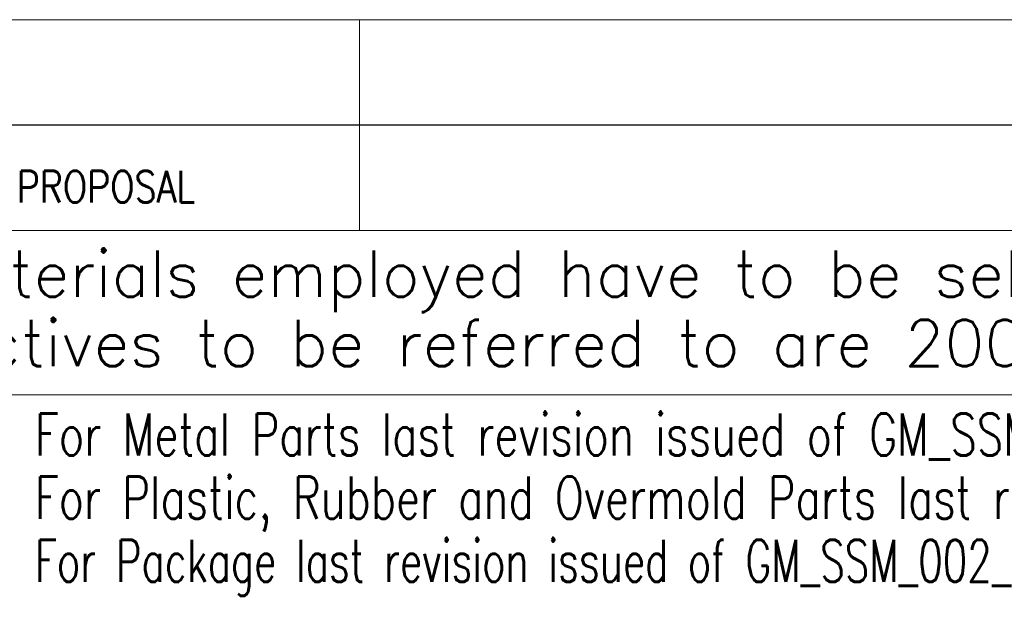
# Model space of a CAD drawing. Header units: millimetres. Extents: x 4 to 836, y 5 to 589.
# Tile 110 of 174: x 670 to 717, y 48 to 76. Entities that reach past the tile are written whole.
import ezdxf

# ---------------------------------------------------------------- set-up
doc = ezdxf.new("R2010")
doc.units = ezdxf.units.MM
doc.layers.add('1', color=7, linetype='Continuous', true_color=0xffffff)
doc.layers.add('256', color=7, linetype='Continuous', true_color=0xffffff)
doc.styles.add('blockfont', font='simplex.shx')

# ---------------------------------------------------------------- blocks, each defined once
blk = doc.blocks.new('TabularNote1')
at = {"layer": '1', "color": 172, "linetype": 'Continuous', "lineweight": 18}
for p, q in [((16, 5), (40, 5)), ((40, 5), (40, 0)), ((40, 5), (140, 5)), ((16, 0), (40, 0)), ((40, 0), (140, 0))]:
    blk.add_line(p, q, dxfattribs=at)

msp = doc.modelspace()

# ---------------------------------------------------------------- linework, layer by layer
at = {"layer": '256', "color": 4, "linetype": 'Continuous', "lineweight": 18}
for p, q in [((686, 72.794), (686, 65.794)), ((646, 70.794), (836, 70.794))]:
    msp.add_line(p, q, dxfattribs=at)
at = {"layer": '256', "color": 3, "linetype": 'Continuous', "lineweight": 18}
for p, q in [((646, 65.794), (836, 65.794)), ((662, 58), (686, 58)), ((686, 58), (786, 58))]:
    msp.add_line(p, q, dxfattribs=at)

# ---------------------------------------------------------------- block references
at = {"layer": '1', "color": 172, "linetype": 'Continuous', "lineweight": 18}
msp.add_blockref('TabularNote1', (645.997, 70.806), dxfattribs=at)

# ---------------------------------------------------------------- texts
at = {"layer": '256', "color": 1, "linetype": 'Continuous', "lineweight": 13, "insert": (673.234, 70.926), "char_height": 2, "attachment_point": 7, "line_spacing_factor": 0.903614, "style": 'blockfont'}
msp.add_mtext('\\W1.0880; ', dxfattribs=at)
at = {"layer": '256', "color": 4, "linetype": 'Continuous', "lineweight": 13, "insert": (669.739, 67.126), "char_height": 1.5, "attachment_point": 7, "line_spacing_factor": 0.903614, "style": 'blockfont'}
msp.add_mtext('\\W0.8132;PROPOSAL', dxfattribs=at)
at = {"layer": '256', "color": 3, "linetype": 'Continuous', "lineweight": 13, "attachment_point": 7, "line_spacing_factor": 0.903614, "style": 'blockfont'}
for s, insert, char_height in [('\\W1.0066;All materials employed have to be selected among RoHS compliant materials:', (660.003, 61.917), 2.2), ('\\W1.0096;the EC directives to be referred to are 2002/95/EC and correlated subsequent ones.', (651.203, 58.617), 2.2), ('\\W0.7350;For Metal Parts last revision issued of GM_SSM_010_SPM. Unless otherwise specified, surfaces shall be category', (670.606, 54.444), 2), ('\\W0.7320;For Plastic, Rubber and Overmold Parts last revision issued of GM_SSM_004_SPP. Unless otherwise specified, surfaces shall be category', (670.606, 51.444), 2), ('\\W0.6779;For Package last revision issued of GM_SSM_002_SPS and GM_SSM_007_SPI.', (670.606, 48.444), 2)]:
    msp.add_mtext(s, dxfattribs=dict(at, insert=insert, char_height=char_height))

doc.saveas('drawing.dxf')
